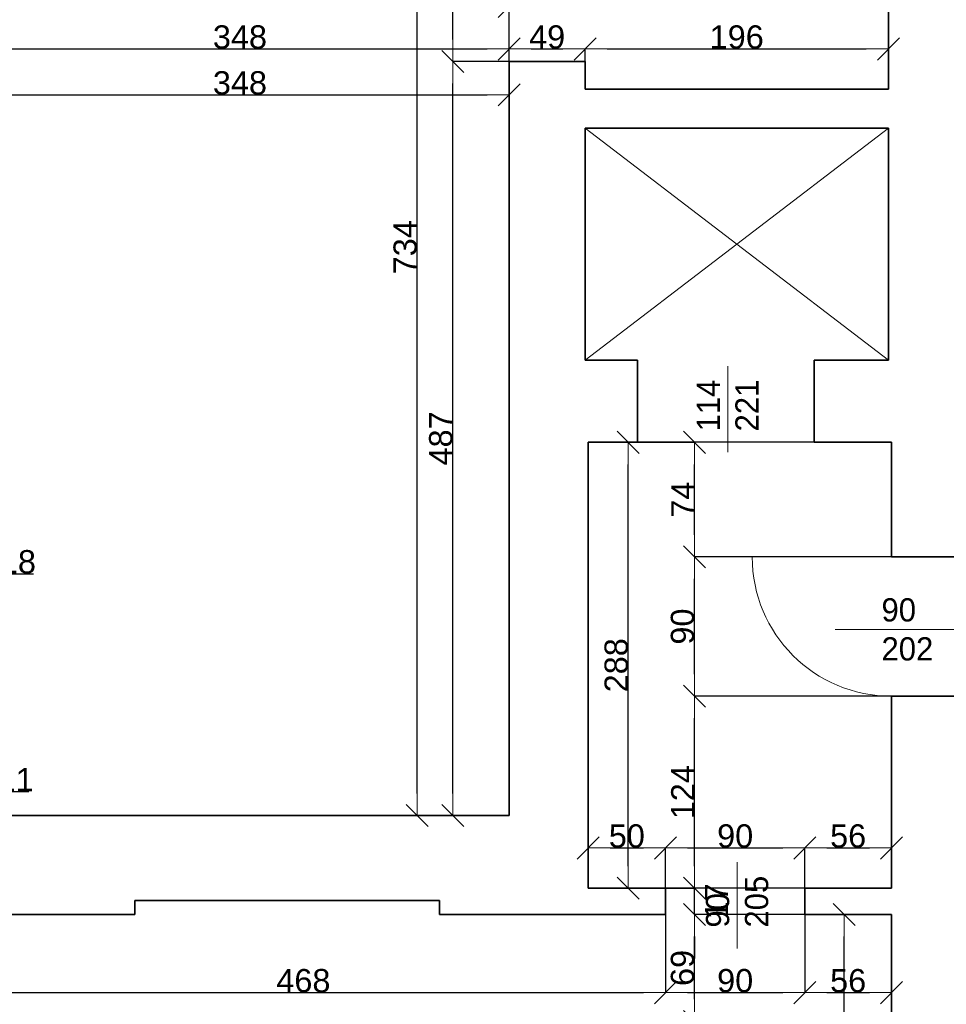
# Model space of a CAD drawing. Header units: metres. Extents: x 7506757 to 756746378, y 5735207 to 582114514.
# Tile 252 of 256: x 7702551 to 7708539, y 5897936 to 5904295. Entities that reach past the tile are written whole.
import ezdxf

# ---------------------------------------------------------------- set-up
doc = ezdxf.new("R2010")
doc.units = ezdxf.units.M
doc.header["$MEASUREMENT"] = 0
doc.header["$PDMODE"] = 2
doc.layers.get('0').update_dxf_attribs({"color": 250, "linetype": 'CONTINUOUS', "lineweight": 100, "plot": 0})
doc.layers.get('Defpoints').update_dxf_attribs({"linetype": 'CONTINUOUS'})
for name, color, linetype, lineweight in [('ELEKTRYKA141', 7, 'CONTINUOUS', 0), ('M_OCIANA6', 5, 'CONTINUOUS', 35), ('M_OPISY141', 7, 'CONTINUOUS', 0), ('opis1', 7, 'CONTINUOUS', 13)]:
    doc.layers.add(name, color=color, linetype=linetype, lineweight=lineweight)
doc.layers.add('PWYMIAR', color=7, linetype='CONTINUOUS')
doc.styles.add('GENERATED_STYLE_1', font='arial.ttf')
doc.styles.add('GENERATED_STYLE_2', font='txt')
doc.dimstyles.new('GENERATED_STYLE__1', dxfattribs={"dimtxt": 150, "dimasz": 142.5, "dimexe": 0.18, "dimexo": 0, "dimgap": 0.09, "dimtad": 1, "dimdec": 0, "dimlfac": 0.1, "dimzin": 0, "dimdsep": 46, "dimtxsty": 'GENERATED_STYLE_1', "dimblk": 'ARROWHEAD_6', "dimblk1": 'ARROWHEAD_6', "dimblk2": 'ARROWHEAD_6', "dimcen": 0.09, "dimclrd": 251, "dimclre": 251, "dimclrt": 7, "dimazin": 0, "dimtfac": 1, "dimtdec": 4, "dimtmove": 0, "dimatfit": 3, "dimfxl": 0, "dimtolj": 1, "dimtzin": 0, "dimarcsym": 0})
doc.dimstyles.new('GENERATED_STYLE__2', dxfattribs={"dimtxt": 150, "dimasz": 142.5, "dimexe": 0.18, "dimexo": 0, "dimgap": 0.09, "dimtad": 1, "dimtih": 1, "dimtoh": 1, "dimdec": 0, "dimlfac": 0.1, "dimzin": 0, "dimdsep": 46, "dimtxsty": 'GENERATED_STYLE_1', "dimblk": 'ARROWHEAD_6', "dimblk1": 'ARROWHEAD_6', "dimblk2": 'ARROWHEAD_6', "dimcen": 0.09, "dimclrd": 251, "dimclre": 251, "dimclrt": 7, "dimazin": 0, "dimtfac": 1, "dimtdec": 4, "dimtmove": 0, "dimatfit": 3, "dimfxl": 0, "dimtolj": 1, "dimtzin": 0, "dimarcsym": 0})
doc.dimstyles.new('GENERATED_STYLE__3', dxfattribs={"dimtxt": 150, "dimasz": 142.5, "dimexe": 0.18, "dimexo": 0, "dimgap": 0.09, "dimtad": 1, "dimdec": 0, "dimlfac": 0.1, "dimzin": 0, "dimdsep": 46, "dimtxsty": 'GENERATED_STYLE_1', "dimblk": 'ARROWHEAD_6', "dimblk1": 'ARROWHEAD_6', "dimblk2": 'ARROWHEAD_6', "dimcen": 0.09, "dimclrd": 251, "dimclre": 251, "dimclrt": 7, "dimazin": 0, "dimtfac": 1, "dimtdec": 4, "dimtmove": 2, "dimatfit": 3, "dimfxl": 0, "dimtolj": 1, "dimtzin": 0, "dimarcsym": 0})
doc.dimstyles.new('GENERATED_STYLE__4', dxfattribs={"dimtxt": 150, "dimasz": 142.5, "dimexe": 0.18, "dimexo": 0, "dimgap": 0.09, "dimtad": 1, "dimtih": 1, "dimtoh": 1, "dimdec": 0, "dimlfac": 0.1, "dimzin": 0, "dimdsep": 46, "dimtxsty": 'GENERATED_STYLE_1', "dimblk": 'ARROWHEAD_6', "dimblk1": 'ARROWHEAD_6', "dimblk2": 'ARROWHEAD_6', "dimcen": 0.09, "dimclrd": 251, "dimclre": 251, "dimclrt": 7, "dimazin": 0, "dimtfac": 1, "dimtdec": 4, "dimtmove": 2, "dimatfit": 3, "dimfxl": 0, "dimtolj": 1, "dimtzin": 0, "dimarcsym": 0})

# ---------------------------------------------------------------- blocks, each defined once
blk = doc.blocks.new('ARROWHEAD_6')
at = {"color": 0, "linetype": 'Continuous', "lineweight": 0}
for p, q in [((-0.5, -0.5), (0.5, 0.5)), ((0, 0), (-1, 0))]:
    blk.add_line(p, q, dxfattribs=at)
blk = doc.blocks.new('*D6605')
at = {"layer": 'Defpoints', "color": 0, "linetype": 'Continuous', "transparency": 16777216}
for p in [(7705714.6, 5904106), (7702234.6, 5901245.6), (7705714.6, 5899155.6)]:
    blk.add_point(p, dxfattribs=at)
at = {"layer": 'PWYMIAR', "color": 251, "linetype": 'Continuous', "lineweight": -2, "transparency": 16777216}
for p, q in [((7702234.6, 5901245.6), (7702234.6, 5904106.2)), ((7702377.1, 5904106), (7705572.1, 5904106)), ((7705714.6, 5899155.6), (7705714.6, 5904106.2))]:
    blk.add_line(p, q, dxfattribs=at)
at = {"layer": 'PWYMIAR', "color": 251, "linetype": 'Continuous', "lineweight": -2, "transparency": 16777216, "xscale": 142.5, "yscale": 142.5, "zscale": 142.5, "rotation": 180}
blk.add_blockref('ARROWHEAD_6', (7702234.6, 5904106), dxfattribs=at)
at = {"layer": 'PWYMIAR', "color": 251, "linetype": 'Continuous', "lineweight": -2, "transparency": 16777216, "xscale": 142.5, "yscale": 142.5, "zscale": 142.5}
blk.add_blockref('ARROWHEAD_6', (7705714.6, 5904106), dxfattribs=at)
at = {"layer": 'PWYMIAR', "color": 7, "linetype": 'Continuous', "lineweight": 13, "transparency": 16777216, "insert": (7703974.6, 5904182.8), "char_height": 150, "attachment_point": 5, "style": 'GENERATED_STYLE_1'}
blk.add_mtext('\\A1;348', dxfattribs=at)
blk = doc.blocks.new('*D6606')
at = {"layer": 'Defpoints', "color": 0, "linetype": 'Continuous', "transparency": 16777216}
for p in [(7706204.6, 5904106), (7706204.6, 5904025.6), (7705714.6, 5899155.6)]:
    blk.add_point(p, dxfattribs=at)
at = {"layer": 'PWYMIAR', "color": 251, "linetype": 'Continuous', "lineweight": -2, "transparency": 16777216}
for p, q in [((7705714.6, 5899155.6), (7705714.6, 5904106.2)), ((7705857.1, 5904106), (7706062.1, 5904106)), ((7706204.6, 5904025.6), (7706204.6, 5904106.2))]:
    blk.add_line(p, q, dxfattribs=at)
at = {"layer": 'PWYMIAR', "color": 251, "linetype": 'Continuous', "lineweight": -2, "transparency": 16777216, "xscale": 142.5, "yscale": 142.5, "zscale": 142.5, "rotation": 180}
blk.add_blockref('ARROWHEAD_6', (7705714.6, 5904106), dxfattribs=at)
at = {"layer": 'PWYMIAR', "color": 251, "linetype": 'Continuous', "lineweight": -2, "transparency": 16777216, "xscale": 142.5, "yscale": 142.5, "zscale": 142.5}
blk.add_blockref('ARROWHEAD_6', (7706204.6, 5904106), dxfattribs=at)
at = {"layer": 'PWYMIAR', "color": 7, "linetype": 'Continuous', "lineweight": 13, "transparency": 16777216, "insert": (7705959.6, 5904182.7), "char_height": 150, "attachment_point": 5, "style": 'GENERATED_STYLE_1'}
blk.add_mtext('\\A1;49', dxfattribs=at)
blk = doc.blocks.new('*D6607')
at = {"layer": 'Defpoints', "color": 0, "linetype": 'Continuous', "transparency": 16777216}
for p in [(7708164.6, 5904106), (7706204.6, 5904025.6), (7708164.6, 5903845.6)]:
    blk.add_point(p, dxfattribs=at)
at = {"layer": 'PWYMIAR', "color": 251, "linetype": 'Continuous', "lineweight": -2, "transparency": 16777216}
for p, q in [((7706204.6, 5904025.6), (7706204.6, 5904106.2)), ((7706347.1, 5904106), (7708022.1, 5904106)), ((7708164.6, 5903845.6), (7708164.6, 5904106.2))]:
    blk.add_line(p, q, dxfattribs=at)
at = {"layer": 'PWYMIAR', "color": 251, "linetype": 'Continuous', "lineweight": -2, "transparency": 16777216, "xscale": 142.5, "yscale": 142.5, "zscale": 142.5, "rotation": 180}
blk.add_blockref('ARROWHEAD_6', (7706204.6, 5904106), dxfattribs=at)
at = {"layer": 'PWYMIAR', "color": 251, "linetype": 'Continuous', "lineweight": -2, "transparency": 16777216, "xscale": 142.5, "yscale": 142.5, "zscale": 142.5}
blk.add_blockref('ARROWHEAD_6', (7708164.6, 5904106), dxfattribs=at)
at = {"layer": 'PWYMIAR', "color": 7, "linetype": 'Continuous', "lineweight": 13, "transparency": 16777216, "insert": (7707184.6, 5904182.7), "char_height": 150, "attachment_point": 5, "style": 'GENERATED_STYLE_1'}
blk.add_mtext('\\A1;196', dxfattribs=at)
blk = doc.blocks.new('*D6629')
at = {"layer": 'Defpoints', "color": 0, "linetype": 'Continuous', "transparency": 16777216}
for p in [(7705714.6, 5904380.6), (7700614.6, 5901245.6), (7705714.6, 5899155.6)]:
    blk.add_point(p, dxfattribs=at)
at = {"layer": 'PWYMIAR', "color": 251, "linetype": 'Continuous', "lineweight": -2, "transparency": 16777216}
for p, q in [((7700614.6, 5901245.6), (7700614.6, 5904380.7)), ((7700757.1, 5904380.6), (7705572.1, 5904380.6)), ((7705714.6, 5899155.6), (7705714.6, 5904380.7))]:
    blk.add_line(p, q, dxfattribs=at)
at = {"layer": 'PWYMIAR', "color": 251, "linetype": 'Continuous', "lineweight": -2, "transparency": 16777216, "xscale": 142.5, "yscale": 142.5, "zscale": 142.5, "rotation": 180}
blk.add_blockref('ARROWHEAD_6', (7700614.6, 5904380.6), dxfattribs=at)
at = {"layer": 'PWYMIAR', "color": 251, "linetype": 'Continuous', "lineweight": -2, "transparency": 16777216, "xscale": 142.5, "yscale": 142.5, "zscale": 142.5}
blk.add_blockref('ARROWHEAD_6', (7705714.6, 5904380.6), dxfattribs=at)
at = {"layer": 'PWYMIAR', "color": 7, "linetype": 'Continuous', "lineweight": 13, "transparency": 16777216, "insert": (7703164.6, 5904457.2), "char_height": 150, "attachment_point": 5, "style": 'GENERATED_STYLE_1'}
blk.add_mtext('\\A1;510', dxfattribs=at)
blk = doc.blocks.new('*D6630')
at = {"layer": 'Defpoints', "color": 0, "linetype": 'Continuous', "transparency": 16777216}
for p in [(7705349.4, 5904025.6), (7705714.6, 5904025.6), (7705714.6, 5899155.6)]:
    blk.add_point(p, dxfattribs=at)
at = {"layer": 'PWYMIAR', "color": 251, "linetype": 'Continuous', "lineweight": -2, "transparency": 16777216}
for p, q in [((7705714.6, 5904025.6), (7705349.3, 5904025.6)), ((7705349.4, 5899298.1), (7705349.4, 5903883.1)), ((7705714.6, 5899155.6), (7705349.3, 5899155.6))]:
    blk.add_line(p, q, dxfattribs=at)
at = {"layer": 'PWYMIAR', "color": 251, "linetype": 'Continuous', "lineweight": -2, "transparency": 16777216, "xscale": 142.5, "yscale": 142.5, "zscale": 142.5}
for p, rotation in [((7705349.4, 5904025.6), 90), ((7705349.4, 5899155.6), 270)]:
    blk.add_blockref('ARROWHEAD_6', p, dxfattribs=dict(at, rotation=rotation))
at = {"layer": 'PWYMIAR', "color": 7, "linetype": 'Continuous', "lineweight": 13, "transparency": 16777216, "insert": (7705272.8, 5901590.6), "char_height": 150, "attachment_point": 5, "rotation": 90, "style": 'GENERATED_STYLE_1'}
blk.add_mtext('\\A1;487', dxfattribs=at)
blk = doc.blocks.new('*D6631')
at = {"layer": 'Defpoints', "color": 0, "linetype": 'Continuous', "transparency": 16777216}
for p in [(7705349.4, 5904985.6), (7705714.6, 5904985.6), (7705714.6, 5904025.6)]:
    blk.add_point(p, dxfattribs=at)
at = {"layer": 'PWYMIAR', "color": 251, "linetype": 'Continuous', "lineweight": -2, "transparency": 16777216}
for p, q in [((7705714.6, 5904985.6), (7705349.3, 5904985.6)), ((7705349.4, 5904168.1), (7705349.4, 5904843.1)), ((7705714.6, 5904025.6), (7705349.3, 5904025.6))]:
    blk.add_line(p, q, dxfattribs=at)
at = {"layer": 'PWYMIAR', "color": 251, "linetype": 'Continuous', "lineweight": -2, "transparency": 16777216, "xscale": 142.5, "yscale": 142.5, "zscale": 142.5}
for p, rotation in [((7705349.4, 5904985.6), 90), ((7705349.4, 5904025.6), 270)]:
    blk.add_blockref('ARROWHEAD_6', p, dxfattribs=dict(at, rotation=rotation))
at = {"layer": 'PWYMIAR', "color": 7, "linetype": 'Continuous', "lineweight": 13, "transparency": 16777216, "insert": (7705272.8, 5904505.6), "char_height": 150, "attachment_point": 5, "rotation": 90, "style": 'GENERATED_STYLE_1'}
blk.add_mtext('\\A1;96', dxfattribs=at)
blk = doc.blocks.new('*D6633')
at = {"layer": 'Defpoints', "color": 0, "linetype": 'Continuous', "transparency": 16777216}
for p in [(7705119.5, 5906495.6), (7705714.6, 5906495.6), (7705714.6, 5899155.6)]:
    blk.add_point(p, dxfattribs=at)
at = {"layer": 'PWYMIAR', "color": 251, "linetype": 'Continuous', "lineweight": -2, "transparency": 16777216}
for p, q in [((7705714.6, 5906495.6), (7705119.3, 5906495.6)), ((7705119.5, 5899298.1), (7705119.5, 5906353.1)), ((7705714.6, 5899155.6), (7705119.3, 5899155.6))]:
    blk.add_line(p, q, dxfattribs=at)
at = {"layer": 'PWYMIAR', "color": 251, "linetype": 'Continuous', "lineweight": -2, "transparency": 16777216, "xscale": 142.5, "yscale": 142.5, "zscale": 142.5}
for p, rotation in [((7705119.5, 5906495.6), 90), ((7705119.5, 5899155.6), 270)]:
    blk.add_blockref('ARROWHEAD_6', p, dxfattribs=dict(at, rotation=rotation))
at = {"layer": 'PWYMIAR', "color": 7, "linetype": 'Continuous', "lineweight": 13, "transparency": 16777216, "insert": (7705042.8, 5902825.6), "char_height": 150, "attachment_point": 5, "rotation": 90, "style": 'GENERATED_STYLE_1'}
blk.add_mtext('\\A1;734', dxfattribs=at)
blk = doc.blocks.new('*D6643')
at = {"layer": 'Defpoints', "color": 0, "linetype": 'Continuous', "transparency": 16777216}
for p in [(7702044.6, 5898605.6), (7706724.6, 5898515.6), (7706724.6, 5898011)]:
    blk.add_point(p, dxfattribs=at)
at = {"layer": 'PWYMIAR', "color": 251, "linetype": 'Continuous', "lineweight": -2, "transparency": 16777216}
for p, q in [((7702044.6, 5898605.6), (7702044.6, 5898010.8)), ((7706724.6, 5898515.6), (7706724.6, 5898010.8)), ((7702187.1, 5898011), (7706582.1, 5898011))]:
    blk.add_line(p, q, dxfattribs=at)
at = {"layer": 'PWYMIAR', "color": 251, "linetype": 'Continuous', "lineweight": -2, "transparency": 16777216, "xscale": 142.5, "yscale": 142.5, "zscale": 142.5, "rotation": 180}
blk.add_blockref('ARROWHEAD_6', (7702044.6, 5898011), dxfattribs=at)
at = {"layer": 'PWYMIAR', "color": 251, "linetype": 'Continuous', "lineweight": -2, "transparency": 16777216, "xscale": 142.5, "yscale": 142.5, "zscale": 142.5}
blk.add_blockref('ARROWHEAD_6', (7706724.6, 5898011), dxfattribs=at)
at = {"layer": 'PWYMIAR', "color": 7, "linetype": 'Continuous', "lineweight": 13, "transparency": 16777216, "insert": (7704384.6, 5898087.7), "char_height": 150, "attachment_point": 5, "style": 'GENERATED_STYLE_1'}
blk.add_mtext('\\A1;468', dxfattribs=at)
blk = doc.blocks.new('*D6644')
at = {"layer": 'Defpoints', "color": 0, "linetype": 'Continuous', "transparency": 16777216}
for p in [(7706724.6, 5898515.6), (7707624.6, 5898515.6), (7707624.6, 5898011)]:
    blk.add_point(p, dxfattribs=at)
at = {"layer": 'PWYMIAR', "color": 251, "linetype": 'Continuous', "lineweight": -2, "transparency": 16777216}
for p, q in [((7706724.6, 5898515.6), (7706724.6, 5898010.8)), ((7707624.6, 5898515.6), (7707624.6, 5898010.8)), ((7706867.1, 5898011), (7707482.1, 5898011))]:
    blk.add_line(p, q, dxfattribs=at)
at = {"layer": 'PWYMIAR', "color": 251, "linetype": 'Continuous', "lineweight": -2, "transparency": 16777216, "xscale": 142.5, "yscale": 142.5, "zscale": 142.5, "rotation": 180}
blk.add_blockref('ARROWHEAD_6', (7706724.6, 5898011), dxfattribs=at)
at = {"layer": 'PWYMIAR', "color": 251, "linetype": 'Continuous', "lineweight": -2, "transparency": 16777216, "xscale": 142.5, "yscale": 142.5, "zscale": 142.5}
blk.add_blockref('ARROWHEAD_6', (7707624.6, 5898011), dxfattribs=at)
at = {"layer": 'PWYMIAR', "color": 7, "linetype": 'Continuous', "lineweight": 13, "transparency": 16777216, "insert": (7707174.6, 5898087.7), "char_height": 150, "attachment_point": 5, "style": 'GENERATED_STYLE_1'}
blk.add_mtext('\\A1;90', dxfattribs=at)
blk = doc.blocks.new('*D6645')
at = {"layer": 'Defpoints', "color": 0, "linetype": 'Continuous', "transparency": 16777216}
for p in [(7707624.6, 5898515.6), (7708184.6, 5898515.6), (7708184.6, 5898011)]:
    blk.add_point(p, dxfattribs=at)
at = {"layer": 'PWYMIAR', "color": 251, "linetype": 'Continuous', "lineweight": -2, "transparency": 16777216}
for p, q in [((7707624.6, 5898515.6), (7707624.6, 5898010.8)), ((7708184.6, 5898515.6), (7708184.6, 5898010.8)), ((7707767.1, 5898011), (7708042.1, 5898011))]:
    blk.add_line(p, q, dxfattribs=at)
at = {"layer": 'PWYMIAR', "color": 251, "linetype": 'Continuous', "lineweight": -2, "transparency": 16777216, "xscale": 142.5, "yscale": 142.5, "zscale": 142.5, "rotation": 180}
blk.add_blockref('ARROWHEAD_6', (7707624.6, 5898011), dxfattribs=at)
at = {"layer": 'PWYMIAR', "color": 251, "linetype": 'Continuous', "lineweight": -2, "transparency": 16777216, "xscale": 142.5, "yscale": 142.5, "zscale": 142.5}
blk.add_blockref('ARROWHEAD_6', (7708184.6, 5898011), dxfattribs=at)
at = {"layer": 'PWYMIAR', "color": 7, "linetype": 'Continuous', "lineweight": 13, "transparency": 16777216, "insert": (7707904.6, 5898087.7), "char_height": 150, "attachment_point": 5, "style": 'GENERATED_STYLE_1'}
blk.add_mtext('\\A1;56', dxfattribs=at)
blk = doc.blocks.new('*D6678')
at = {"layer": 'Defpoints', "color": 0, "linetype": 'Continuous', "transparency": 16777216}
for p in [(7705714.6, 5903809.7), (7702234.6, 5901245.6), (7705714.6, 5899155.6)]:
    blk.add_point(p, dxfattribs=at)
at = {"layer": 'PWYMIAR', "color": 251, "linetype": 'Continuous', "lineweight": -2, "transparency": 16777216}
for p, q in [((7702234.6, 5901245.6), (7702234.6, 5903809.9)), ((7702377.1, 5903809.7), (7705572.1, 5903809.7)), ((7705714.6, 5899155.6), (7705714.6, 5903809.9))]:
    blk.add_line(p, q, dxfattribs=at)
at = {"layer": 'PWYMIAR', "color": 251, "linetype": 'Continuous', "lineweight": -2, "transparency": 16777216, "xscale": 142.5, "yscale": 142.5, "zscale": 142.5, "rotation": 180}
blk.add_blockref('ARROWHEAD_6', (7702234.6, 5903809.7), dxfattribs=at)
at = {"layer": 'PWYMIAR', "color": 251, "linetype": 'Continuous', "lineweight": -2, "transparency": 16777216, "xscale": 142.5, "yscale": 142.5, "zscale": 142.5}
blk.add_blockref('ARROWHEAD_6', (7705714.6, 5903809.7), dxfattribs=at)
at = {"layer": 'PWYMIAR', "color": 7, "linetype": 'Continuous', "lineweight": 13, "transparency": 16777216, "insert": (7703974.6, 5903886.5), "char_height": 150, "attachment_point": 5, "style": 'GENERATED_STYLE_1'}
blk.add_mtext('\\A1;348', dxfattribs=at)
blk = doc.blocks.new('*D6688')
at = {"layer": 'Defpoints', "color": 0, "linetype": 'Continuous', "transparency": 16777216}
for p in [(7701974.6, 5901065.6), (7702154.6, 5901065.6), (7702154.6, 5900716.6)]:
    blk.add_point(p, dxfattribs=at)
at = {"layer": 'PWYMIAR', "color": 251, "linetype": 'Continuous', "lineweight": -2, "transparency": 16777216}
for p, q in [((7701974.6, 5901065.6), (7701974.6, 5900716.4)), ((7702154.6, 5901065.6), (7702154.6, 5900716.4)), ((7701832.1, 5900716.6), (7701689.6, 5900716.6)), ((7701974.6, 5900716.6), (7702154.6, 5900716.6)), ((7702297.1, 5900716.6), (7702640.8, 5900716.6))]:
    blk.add_line(p, q, dxfattribs=at)
at = {"layer": 'PWYMIAR', "color": 251, "linetype": 'Continuous', "lineweight": -2, "transparency": 16777216, "xscale": 142.5, "yscale": 142.5, "zscale": 142.5}
blk.add_blockref('ARROWHEAD_6', (7701974.6, 5900716.6), dxfattribs=at)
at = {"layer": 'PWYMIAR', "color": 251, "linetype": 'Continuous', "lineweight": -2, "transparency": 16777216, "xscale": 142.5, "yscale": 142.5, "zscale": 142.5, "rotation": 180}
blk.add_blockref('ARROWHEAD_6', (7702154.6, 5900716.6), dxfattribs=at)
at = {"layer": 'PWYMIAR', "color": 7, "linetype": 'Continuous', "lineweight": 13, "transparency": 16777216, "insert": (7702540.2, 5900793.3), "char_height": 150, "attachment_point": 5, "style": 'GENERATED_STYLE_1'}
blk.add_mtext('\\A1;18', dxfattribs=at)
blk = doc.blocks.new('*D6695')
at = {"layer": 'Defpoints', "color": 0, "linetype": 'Continuous', "transparency": 16777216}
for p in [(7702154.6, 5899311.1), (7702044.3, 5899075.6), (7702154.6, 5899075.6)]:
    blk.add_point(p, dxfattribs=at)
at = {"layer": 'PWYMIAR', "color": 251, "linetype": 'Continuous', "lineweight": -2, "transparency": 16777216}
for p, q in [((7701901.8, 5899311.1), (7701759.3, 5899311.1)), ((7702044.3, 5899075.6), (7702044.3, 5899311.2)), ((7702044.3, 5899311.1), (7702154.6, 5899311.1)), ((7702154.6, 5899075.6), (7702154.6, 5899311.2)), ((7702297.1, 5899311.1), (7702611.6, 5899311.1))]:
    blk.add_line(p, q, dxfattribs=at)
at = {"layer": 'PWYMIAR', "color": 251, "linetype": 'Continuous', "lineweight": -2, "transparency": 16777216, "xscale": 142.5, "yscale": 142.5, "zscale": 142.5}
blk.add_blockref('ARROWHEAD_6', (7702044.3, 5899311.1), dxfattribs=at)
at = {"layer": 'PWYMIAR', "color": 251, "linetype": 'Continuous', "lineweight": -2, "transparency": 16777216, "xscale": 142.5, "yscale": 142.5, "zscale": 142.5, "rotation": 180}
blk.add_blockref('ARROWHEAD_6', (7702154.6, 5899311.1), dxfattribs=at)
at = {"layer": 'PWYMIAR', "color": 7, "linetype": 'Continuous', "lineweight": 13, "transparency": 16777216, "insert": (7702525.6, 5899386.5), "char_height": 150, "attachment_point": 5, "style": 'GENERATED_STYLE_1'}
blk.add_mtext('\\A1;11', dxfattribs=at)
blk = doc.blocks.new('*D6705')
at = {"layer": 'Defpoints', "color": 0, "linetype": 'Continuous', "transparency": 16777216}
for p in [(7706911.4, 5898515.6), (7707624.6, 5898515.6), (7708184.6, 5897825.6)]:
    blk.add_point(p, dxfattribs=at)
at = {"layer": 'PWYMIAR', "color": 251, "linetype": 'Continuous', "lineweight": -2, "transparency": 16777216}
for p, q in [((7707624.6, 5898515.6), (7706911.2, 5898515.6)), ((7706911.4, 5897968.1), (7706911.4, 5898373.1)), ((7708184.6, 5897825.6), (7706911.2, 5897825.6))]:
    blk.add_line(p, q, dxfattribs=at)
at = {"layer": 'PWYMIAR', "color": 251, "linetype": 'Continuous', "lineweight": -2, "transparency": 16777216, "xscale": 142.5, "yscale": 142.5, "zscale": 142.5}
for p, rotation in [((7706911.4, 5898515.6), 90), ((7706911.4, 5897825.6), 270)]:
    blk.add_blockref('ARROWHEAD_6', p, dxfattribs=dict(at, rotation=rotation))
at = {"layer": 'PWYMIAR', "color": 7, "linetype": 'Continuous', "lineweight": 13, "transparency": 16777216, "insert": (7706834.7, 5898170.6), "char_height": 150, "attachment_point": 5, "rotation": 90, "style": 'GENERATED_STYLE_1'}
blk.add_mtext('\\A1;69', dxfattribs=at)
blk = doc.blocks.new('*D6706')
at = {"layer": 'Defpoints', "color": 0, "linetype": 'Continuous', "transparency": 16777216}
for p in [(7706224.6, 5898685.6), (7706911.4, 5898685.6), (7707624.6, 5898515.6)]:
    blk.add_point(p, dxfattribs=at)
at = {"layer": 'PWYMIAR', "color": 251, "linetype": 'Continuous', "lineweight": -2, "transparency": 16777216}
for p, q in [((7706911.4, 5898828.1), (7706911.4, 5898970.6)), ((7706224.6, 5898685.6), (7706911.5, 5898685.6)), ((7706911.4, 5898515.6), (7706911.4, 5898685.6)), ((7707624.6, 5898515.6), (7706911.2, 5898515.6)), ((7706911.4, 5898373.1), (7706911.4, 5898230.6))]:
    blk.add_line(p, q, dxfattribs=at)
at = {"layer": 'PWYMIAR', "color": 251, "linetype": 'Continuous', "lineweight": -2, "transparency": 16777216, "xscale": 142.5, "yscale": 142.5, "zscale": 142.5}
for p, rotation in [((7706911.4, 5898685.6), 270), ((7706911.4, 5898515.6), 90)]:
    blk.add_blockref('ARROWHEAD_6', p, dxfattribs=dict(at, rotation=rotation))
at = {"layer": 'PWYMIAR', "color": 7, "linetype": 'Continuous', "lineweight": 13, "transparency": 16777216, "insert": (7707053.9, 5898600.6), "char_height": 150, "attachment_point": 5, "rotation": 90, "style": 'GENERATED_STYLE_1'}
blk.add_mtext('\\A1;17', dxfattribs=at)
blk = doc.blocks.new('*D6707')
at = {"layer": 'Defpoints', "color": 0, "linetype": 'Continuous', "transparency": 16777216}
for p in [(7706911.4, 5899925.6), (7708184.6, 5899925.6), (7706224.6, 5898685.6)]:
    blk.add_point(p, dxfattribs=at)
at = {"layer": 'PWYMIAR', "color": 251, "linetype": 'Continuous', "lineweight": -2, "transparency": 16777216}
for p, q in [((7708184.6, 5899925.6), (7706911.2, 5899925.6)), ((7706911.4, 5898828.1), (7706911.4, 5899783.1)), ((7706224.6, 5898685.6), (7706911.5, 5898685.6))]:
    blk.add_line(p, q, dxfattribs=at)
at = {"layer": 'PWYMIAR', "color": 251, "linetype": 'Continuous', "lineweight": -2, "transparency": 16777216, "xscale": 142.5, "yscale": 142.5, "zscale": 142.5}
for p, rotation in [((7706911.4, 5899925.6), 90), ((7706911.4, 5898685.6), 270)]:
    blk.add_blockref('ARROWHEAD_6', p, dxfattribs=dict(at, rotation=rotation))
at = {"layer": 'PWYMIAR', "color": 7, "linetype": 'Continuous', "lineweight": 13, "transparency": 16777216, "insert": (7706836, 5899305.6), "char_height": 150, "attachment_point": 5, "rotation": 90, "style": 'GENERATED_STYLE_1'}
blk.add_mtext('\\A1;124', dxfattribs=at)
blk = doc.blocks.new('*D6708')
at = {"layer": 'Defpoints', "color": 0, "linetype": 'Continuous', "transparency": 16777216}
for p in [(7706911.4, 5900825.6), (7708184.6, 5900825.6), (7708184.6, 5899925.6)]:
    blk.add_point(p, dxfattribs=at)
at = {"layer": 'PWYMIAR', "color": 251, "linetype": 'Continuous', "lineweight": -2, "transparency": 16777216}
for p, q in [((7708184.6, 5900825.6), (7706911.2, 5900825.6)), ((7706911.4, 5900068.1), (7706911.4, 5900683.1)), ((7708184.6, 5899925.6), (7706911.2, 5899925.6))]:
    blk.add_line(p, q, dxfattribs=at)
at = {"layer": 'PWYMIAR', "color": 251, "linetype": 'Continuous', "lineweight": -2, "transparency": 16777216, "xscale": 142.5, "yscale": 142.5, "zscale": 142.5}
for p, rotation in [((7706911.4, 5900825.6), 90), ((7706911.4, 5899925.6), 270)]:
    blk.add_blockref('ARROWHEAD_6', p, dxfattribs=dict(at, rotation=rotation))
at = {"layer": 'PWYMIAR', "color": 7, "linetype": 'Continuous', "lineweight": 13, "transparency": 16777216, "insert": (7706834.7, 5900375.6), "char_height": 150, "attachment_point": 5, "rotation": 90, "style": 'GENERATED_STYLE_1'}
blk.add_mtext('\\A1;90', dxfattribs=at)
blk = doc.blocks.new('*D6709')
at = {"layer": 'Defpoints', "color": 0, "linetype": 'Continuous', "transparency": 16777216}
for p in [(7706224.6, 5901565.6), (7706911.4, 5901565.6), (7708184.6, 5900825.6)]:
    blk.add_point(p, dxfattribs=at)
at = {"layer": 'PWYMIAR', "color": 251, "linetype": 'Continuous', "lineweight": -2, "transparency": 16777216}
for p, q in [((7706224.6, 5901565.6), (7706911.5, 5901565.6)), ((7706911.4, 5900968.1), (7706911.4, 5901423.1)), ((7708184.6, 5900825.6), (7706911.2, 5900825.6))]:
    blk.add_line(p, q, dxfattribs=at)
at = {"layer": 'PWYMIAR', "color": 251, "linetype": 'Continuous', "lineweight": -2, "transparency": 16777216, "xscale": 142.5, "yscale": 142.5, "zscale": 142.5}
for p, rotation in [((7706911.4, 5901565.6), 90), ((7706911.4, 5900825.6), 270)]:
    blk.add_blockref('ARROWHEAD_6', p, dxfattribs=dict(at, rotation=rotation))
at = {"layer": 'PWYMIAR', "color": 7, "linetype": 'Continuous', "lineweight": 13, "transparency": 16777216, "insert": (7706836.3, 5901195.6), "char_height": 150, "attachment_point": 5, "rotation": 90, "style": 'GENERATED_STYLE_1'}
blk.add_mtext('\\A1;74', dxfattribs=at)
blk = doc.blocks.new('*D6710')
at = {"layer": 'Defpoints', "color": 0, "linetype": 'Continuous', "transparency": 16777216}
for p in [(7706724.6, 5898945.5), (7706224.6, 5898685.6), (7706724.6, 5898685.6)]:
    blk.add_point(p, dxfattribs=at)
at = {"layer": 'PWYMIAR', "color": 251, "linetype": 'Continuous', "lineweight": -2, "transparency": 16777216}
for p, q in [((7706224.6, 5898685.6), (7706224.6, 5898945.7)), ((7706367.1, 5898945.5), (7706582.1, 5898945.5)), ((7706724.6, 5898685.6), (7706724.6, 5898945.7))]:
    blk.add_line(p, q, dxfattribs=at)
at = {"layer": 'PWYMIAR', "color": 251, "linetype": 'Continuous', "lineweight": -2, "transparency": 16777216, "xscale": 142.5, "yscale": 142.5, "zscale": 142.5, "rotation": 180}
blk.add_blockref('ARROWHEAD_6', (7706224.6, 5898945.5), dxfattribs=at)
at = {"layer": 'PWYMIAR', "color": 251, "linetype": 'Continuous', "lineweight": -2, "transparency": 16777216, "xscale": 142.5, "yscale": 142.5, "zscale": 142.5}
blk.add_blockref('ARROWHEAD_6', (7706724.6, 5898945.5), dxfattribs=at)
at = {"layer": 'PWYMIAR', "color": 7, "linetype": 'Continuous', "lineweight": 13, "transparency": 16777216, "insert": (7706474.6, 5899022.2), "char_height": 150, "attachment_point": 5, "style": 'GENERATED_STYLE_1'}
blk.add_mtext('\\A1;50', dxfattribs=at)
blk = doc.blocks.new('*D6711')
at = {"layer": 'Defpoints', "color": 0, "linetype": 'Continuous', "transparency": 16777216}
for p in [(7707624.6, 5898945.5), (7706724.6, 5898685.6), (7707624.6, 5898685.6)]:
    blk.add_point(p, dxfattribs=at)
at = {"layer": 'PWYMIAR', "color": 251, "linetype": 'Continuous', "lineweight": -2, "transparency": 16777216}
for p, q in [((7706724.6, 5898685.6), (7706724.6, 5898945.7)), ((7706867.1, 5898945.5), (7707482.1, 5898945.5)), ((7707624.6, 5898685.6), (7707624.6, 5898945.7))]:
    blk.add_line(p, q, dxfattribs=at)
at = {"layer": 'PWYMIAR', "color": 251, "linetype": 'Continuous', "lineweight": -2, "transparency": 16777216, "xscale": 142.5, "yscale": 142.5, "zscale": 142.5, "rotation": 180}
blk.add_blockref('ARROWHEAD_6', (7706724.6, 5898945.5), dxfattribs=at)
at = {"layer": 'PWYMIAR', "color": 251, "linetype": 'Continuous', "lineweight": -2, "transparency": 16777216, "xscale": 142.5, "yscale": 142.5, "zscale": 142.5}
blk.add_blockref('ARROWHEAD_6', (7707624.6, 5898945.5), dxfattribs=at)
at = {"layer": 'PWYMIAR', "color": 7, "linetype": 'Continuous', "lineweight": 13, "transparency": 16777216, "insert": (7707174.6, 5899022.2), "char_height": 150, "attachment_point": 5, "style": 'GENERATED_STYLE_1'}
blk.add_mtext('\\A1;90', dxfattribs=at)
blk = doc.blocks.new('*D6712')
at = {"layer": 'Defpoints', "color": 0, "linetype": 'Continuous', "transparency": 16777216}
for p in [(7708184.6, 5898945.5), (7707624.6, 5898685.6), (7708184.6, 5898685.6)]:
    blk.add_point(p, dxfattribs=at)
at = {"layer": 'PWYMIAR', "color": 251, "linetype": 'Continuous', "lineweight": -2, "transparency": 16777216}
for p, q in [((7707624.6, 5898685.6), (7707624.6, 5898945.7)), ((7707767.1, 5898945.5), (7708042.1, 5898945.5)), ((7708184.6, 5898685.6), (7708184.6, 5898945.7))]:
    blk.add_line(p, q, dxfattribs=at)
at = {"layer": 'PWYMIAR', "color": 251, "linetype": 'Continuous', "lineweight": -2, "transparency": 16777216, "xscale": 142.5, "yscale": 142.5, "zscale": 142.5, "rotation": 180}
blk.add_blockref('ARROWHEAD_6', (7707624.6, 5898945.5), dxfattribs=at)
at = {"layer": 'PWYMIAR', "color": 251, "linetype": 'Continuous', "lineweight": -2, "transparency": 16777216, "xscale": 142.5, "yscale": 142.5, "zscale": 142.5}
blk.add_blockref('ARROWHEAD_6', (7708184.6, 5898945.5), dxfattribs=at)
at = {"layer": 'PWYMIAR', "color": 7, "linetype": 'Continuous', "lineweight": 13, "transparency": 16777216, "insert": (7707904.6, 5899022.2), "char_height": 150, "attachment_point": 5, "style": 'GENERATED_STYLE_1'}
blk.add_mtext('\\A1;56', dxfattribs=at)
blk = doc.blocks.new('*D6713')
at = {"layer": 'Defpoints', "color": 0, "linetype": 'Continuous', "transparency": 16777216}
for p in [(7706483.1, 5901565.6), (7708184.6, 5901565.6), (7708184.6, 5898685.6)]:
    blk.add_point(p, dxfattribs=at)
at = {"layer": 'PWYMIAR', "color": 251, "linetype": 'Continuous', "lineweight": -2, "transparency": 16777216}
for p, q in [((7708184.6, 5901565.6), (7706482.9, 5901565.6)), ((7706483.1, 5898828.1), (7706483.1, 5901423.1)), ((7708184.6, 5898685.6), (7706482.9, 5898685.6))]:
    blk.add_line(p, q, dxfattribs=at)
at = {"layer": 'PWYMIAR', "color": 251, "linetype": 'Continuous', "lineweight": -2, "transparency": 16777216, "xscale": 142.5, "yscale": 142.5, "zscale": 142.5}
for p, rotation in [((7706483.1, 5901565.6), 90), ((7706483.1, 5898685.6), 270)]:
    blk.add_blockref('ARROWHEAD_6', p, dxfattribs=dict(at, rotation=rotation))
at = {"layer": 'PWYMIAR', "color": 7, "linetype": 'Continuous', "lineweight": 13, "transparency": 16777216, "insert": (7706406.4, 5900125.6), "char_height": 150, "attachment_point": 5, "rotation": 90, "style": 'GENERATED_STYLE_1'}
blk.add_mtext('\\A1;288', dxfattribs=at)
blk = doc.blocks.new('*D6723')
at = {"layer": 'Defpoints', "color": 0, "linetype": 'Continuous', "transparency": 16777216}
for p in [(7707878.4, 5898515.6), (7708184.6, 5898515.6), (7706224.6, 5896135.6)]:
    blk.add_point(p, dxfattribs=at)
at = {"layer": 'PWYMIAR', "color": 251, "linetype": 'Continuous', "lineweight": -2, "transparency": 16777216}
for p, q in [((7708184.6, 5898515.6), (7707878.3, 5898515.6)), ((7707878.4, 5896278.1), (7707878.4, 5898373.1)), ((7706224.6, 5896135.6), (7707878.6, 5896135.6))]:
    blk.add_line(p, q, dxfattribs=at)
at = {"layer": 'PWYMIAR', "color": 251, "linetype": 'Continuous', "lineweight": -2, "transparency": 16777216, "xscale": 142.5, "yscale": 142.5, "zscale": 142.5}
for p, rotation in [((7707878.4, 5898515.6), 90), ((7707878.4, 5896135.6), 270)]:
    blk.add_blockref('ARROWHEAD_6', p, dxfattribs=dict(at, rotation=rotation))
at = {"layer": 'PWYMIAR', "color": 7, "linetype": 'Continuous', "lineweight": 13, "transparency": 16777216, "insert": (7707801.7, 5897325.6), "char_height": 150, "attachment_point": 5, "rotation": 90, "style": 'GENERATED_STYLE_1'}
blk.add_mtext('\\A1;238', dxfattribs=at)

msp = doc.modelspace()

# ---------------------------------------------------------------- linework, layer by layer
at = {"layer": 'ELEKTRYKA141', "linetype": 'Continuous'}
for p, q in [((7706204.6, 5902095.6), (7708164.6, 5903595.6)), ((7706204.6, 5903595.6), (7708164.6, 5902095.6)), ((7708184.6, 5900825.6), (7707284.6, 5900825.6))]:
    msp.add_line(p, q, dxfattribs=at)
msp.add_arc((7708184.6, 5900825.6), 900, 180, 270, dxfattribs=at)
at = {"layer": 'M_OCIANA6', "linetype": 'Continuous'}
for p, q in [((7708164.6, 5905015.6), (7708164.6, 5903845.6)), ((7706204.6, 5904025.6), (7705714.6, 5904025.6)), ((7705714.6, 5904025.6), (7705714.6, 5899155.6)), ((7706204.6, 5904025.6), (7706204.6, 5903845.6)), ((7706204.6, 5903845.6), (7708164.6, 5903845.6)), ((7706204.6, 5903595.6), (7708164.6, 5903595.6)), ((7706204.6, 5903595.6), (7706204.6, 5902095.6)), ((7708164.6, 5903595.6), (7708164.6, 5902095.6)), ((7706544.6, 5902095.6), (7706204.6, 5902095.6)), ((7706544.6, 5901565.6), (7706544.6, 5902095.6)), ((7707684.6, 5901565.6), (7707684.6, 5902095.6)), ((7708164.6, 5902095.6), (7707684.6, 5902095.6)), ((7706544.6, 5901565.6), (7706224.6, 5901565.6)), ((7706224.6, 5898685.6), (7706224.6, 5901565.6)), ((7708184.6, 5901565.6), (7707684.6, 5901565.6)), ((7708184.6, 5900825.6), (7708184.6, 5901565.6)), ((7708614.6, 5900825.6), (7708184.6, 5900825.6)), ((7708184.6, 5899925.6), (7708184.6, 5898685.6)), ((7708184.6, 5899925.6), (7708614.6, 5899925.6)), ((7702234.6, 5899155.6), (7705714.6, 5899155.6)), ((7706724.6, 5898685.6), (7706224.6, 5898685.6)), ((7706724.6, 5898515.6), (7706724.6, 5898685.6)), ((7707624.6, 5898515.6), (7707624.6, 5898685.6)), ((7707624.6, 5898685.6), (7708184.6, 5898685.6)), ((7703294.6, 5898515.6), (7703294.6, 5898605.6)), ((7703294.6, 5898605.6), (7705264.6, 5898605.6)), ((7705264.6, 5898605.6), (7705264.6, 5898515.6)), ((7702394.6, 5898515.6), (7703294.6, 5898515.6)), ((7705264.6, 5898515.6), (7706194.6, 5898515.6)), ((7706194.6, 5898515.6), (7706724.6, 5898515.6)), ((7707624.6, 5898515.6), (7708184.6, 5898515.6)), ((7708184.6, 5898515.6), (7708184.6, 5897825.6))]:
    msp.add_line(p, q, dxfattribs=at)
at = {"layer": 'M_OPISY141', "linetype": 'Continuous'}
for p, q in [((7707127.3, 5902058.2), (7707127.3, 5901501.5)), ((7707820.9, 5900357.6), (7708758.8, 5900357.6)), ((7707186.7, 5898853.6), (7707186.7, 5898296.9))]:
    msp.add_line(p, q, dxfattribs=at)

# ---------------------------------------------------------------- texts
at = {"layer": 'opis1', "linetype": 'Continuous', "char_height": 150, "width": 563.056, "attachment_point": 1, "rotation": 90, "style": 'GENERATED_STYLE_2'}
for s, insert, line_spacing_factor in [('{114\\P221}', (7706926.6, 5901635.8), 0.997246), ('{90\\P205}', (7706986, 5898431.3), 1.007581)]:
    msp.add_mtext(s, dxfattribs=dict(at, insert=insert, line_spacing_factor=line_spacing_factor))
at = {"layer": 'opis1', "linetype": 'Continuous', "insert": (7708120.2, 5900558.4), "char_height": 150, "width": 563.056, "attachment_point": 1, "line_spacing_factor": 1.007581, "style": 'GENERATED_STYLE_2'}
msp.add_mtext('{90\\P202}', dxfattribs=at)

# ---------------------------------------------------------------- dimensions: what is measured, and where the dimension line sits
at = {"layer": 'PWYMIAR', "color": 251, "linetype": 'Continuous', "lineweight": 13}
for base, p1, p2, dimstyle, picture, middle in [((7705119.5, 5906495.6), (7705714.6, 5899155.6), (7705714.6, 5906495.6), 'GENERATED_STYLE__3', '*D6633', (7705042.8, 5902825.6)), ((7705349.4, 5904985.6), (7705714.6, 5904025.6), (7705714.6, 5904985.6), 'GENERATED_STYLE__1', '*D6631', (7705272.8, 5904505.6)), ((7705349.4, 5904025.6), (7705714.6, 5899155.6), (7705714.6, 5904025.6), 'GENERATED_STYLE__1', '*D6630', (7705272.8, 5901590.6)), ((7706911.4, 5901565.6), (7708184.6, 5900825.6), (7706224.6, 5901565.6), 'GENERATED_STYLE__1', '*D6709', (7706836.3, 5901195.6)), ((7706483.1, 5901565.6), (7708184.6, 5898685.6), (7708184.6, 5901565.6), 'GENERATED_STYLE__1', '*D6713', (7706406.4, 5900125.6)), ((7706911.4, 5900825.6), (7708184.6, 5899925.6), (7708184.6, 5900825.6), 'GENERATED_STYLE__3', '*D6708', (7706834.7, 5900375.6)), ((7706911.4, 5899925.6), (7706224.6, 5898685.6), (7708184.6, 5899925.6), 'GENERATED_STYLE__1', '*D6707', (7706836, 5899305.6)), ((7706911.4, 5898685.6), (7707624.6, 5898515.6), (7706224.6, 5898685.6), 'GENERATED_STYLE__3', '*D6706', (7707053.9, 5898600.6)), ((7707878.4, 5898515.6), (7706224.6, 5896135.6), (7708184.6, 5898515.6), 'GENERATED_STYLE__1', '*D6723', (7707801.7, 5897325.6)), ((7706911.4, 5898515.6), (7708184.6, 5897825.6), (7707624.6, 5898515.6), 'GENERATED_STYLE__1', '*D6705', (7706834.7, 5898170.6))]:
    dim = msp.add_linear_dim(base=base, p1=p1, p2=p2, angle=90, dimstyle=dimstyle, dxfattribs=at)
    dim.commit()
    dim.dimension.update_dxf_attribs({"geometry": picture, "text_midpoint": middle})
for base, p1, p2, dimstyle, picture, middle in [((7705714.6, 5904380.6), (7700614.6, 5901245.6), (7705714.6, 5899155.6), 'GENERATED_STYLE__2', '*D6629', (7703164.6, 5904457.2)), ((7705714.6, 5904106), (7702234.6, 5901245.6), (7705714.6, 5899155.6), 'GENERATED_STYLE__2', '*D6605', (7703974.6, 5904182.8)), ((7706204.6, 5904106), (7705714.6, 5899155.6), (7706204.6, 5904025.6), 'GENERATED_STYLE__2', '*D6606', (7705959.6, 5904182.7)), ((7708164.6, 5904106), (7706204.6, 5904025.6), (7708164.6, 5903845.6), 'GENERATED_STYLE__2', '*D6607', (7707184.6, 5904182.7)), ((7705714.6, 5903809.7), (7702234.6, 5901245.6), (7705714.6, 5899155.6), 'GENERATED_STYLE__2', '*D6678', (7703974.6, 5903886.5)), ((7702154.6, 5900716.6), (7701974.6, 5901065.6), (7702154.6, 5901065.6), 'GENERATED_STYLE__2', '*D6688', (7702540.2, 5900793.3)), ((7702154.6, 5899311.1), (7702044.3, 5899075.6), (7702154.6, 5899075.6), 'GENERATED_STYLE__2', '*D6695', (7702525.6, 5899386.5)), ((7706724.6, 5898945.5), (7706224.6, 5898685.6), (7706724.6, 5898685.6), 'GENERATED_STYLE__2', '*D6710', (7706474.6, 5899022.2)), ((7707624.6, 5898945.5), (7706724.6, 5898685.6), (7707624.6, 5898685.6), 'GENERATED_STYLE__2', '*D6711', (7707174.6, 5899022.2)), ((7708184.6, 5898945.5), (7707624.6, 5898685.6), (7708184.6, 5898685.6), 'GENERATED_STYLE__2', '*D6712', (7707904.6, 5899022.2)), ((7706724.6, 5898011), (7702044.6, 5898605.6), (7706724.6, 5898515.6), 'GENERATED_STYLE__2', '*D6643', (7704384.6, 5898087.7)), ((7707624.6, 5898011), (7706724.6, 5898515.6), (7707624.6, 5898515.6), 'GENERATED_STYLE__2', '*D6644', (7707174.6, 5898087.7)), ((7708184.6, 5898011), (7707624.6, 5898515.6), (7708184.6, 5898515.6), 'GENERATED_STYLE__4', '*D6645', (7707904.6, 5898087.7))]:
    dim = msp.add_linear_dim(base=base, p1=p1, p2=p2, dimstyle=dimstyle, dxfattribs=at)
    dim.commit()
    dim.dimension.update_dxf_attribs({"geometry": picture, "text_midpoint": middle})

doc.saveas('drawing.dxf')
